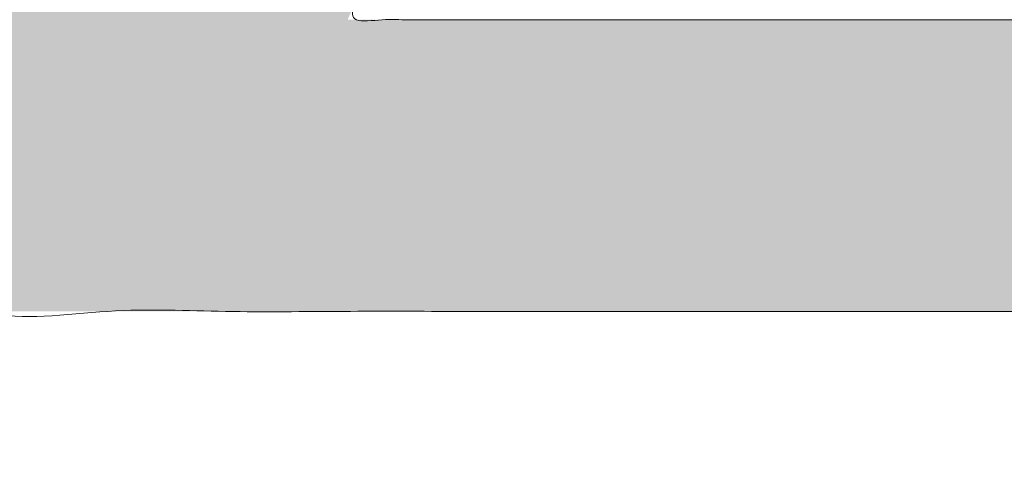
# Model space of a CAD drawing. Header units: inches. Extents: x -416 to -272, y -73 to 47.
# Tile 116 of 206: x -334.312 to -333.148, y -23.25 to -22.729. Entities that reach past the tile are written whole.
import ezdxf

# ---------------------------------------------------------------- set-up
doc = ezdxf.new("R2010")
doc.units = ezdxf.units.IN
doc.header["$LTSCALE"] = 32
doc.header["$MEASUREMENT"] = 0
doc.linetypes.add('Dash Style-1', pattern=[0.083328, 0.041656, -0.041672])
for name, color, linetype, lineweight in [('Black', 7, 'Continuous', 18), ('DashLine', 7, 'Continuous', 13), ('DashLineFill', 7, 'Dash Style-1', 13), ('Drawing', 7, 'Continuous', 18), ('Metal-DeskStructure', 7, 'Continuous', 13), ('None', 7, 'Continuous', 18), ('Plastic-BracketCover', 7, 'Continuous', 13), ('SolidLine', 7, 'Continuous', 15), ('Wood_1-H', 7, 'Continuous', 13)]:
    doc.layers.add(name, color=color, linetype=linetype, lineweight=lineweight)
pattern_1 = [(45, (0, 0), (-1.61301565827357, 1.935715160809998), []), (45, (-1.0608, 1.0608), (-0.4723460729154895, 0.4167612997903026), [])]

# ---------------------------------------------------------------- blocks, each defined once
blk = doc.blocks.new('Group-45')
at = {"layer": 'Plastic-BracketCover', "color": 7}
blk.add_open_spline([(1.53112660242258, -0.7109774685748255), (1.538508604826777, -0.7109774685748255), (1.552349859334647, -0.7137457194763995), (1.555118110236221, -0.7220504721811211), (1.555118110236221, -0.841083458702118), (1.555118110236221, -0.9601164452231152), (1.553272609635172, -0.9638074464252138), (1.547736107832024, -0.9674984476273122), (1.538508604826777, -0.9693439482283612), (1.525590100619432, -0.9693439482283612), (1.516362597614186, -0.9674984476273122), (1.510826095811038, -0.965652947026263), (1.50713509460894, -0.9601164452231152), (1.50713509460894, -0.9112115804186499), (1.50713509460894, -0.864152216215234), (1.337351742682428, -0.864152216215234), (1.167568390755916, -0.864152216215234), (1.193404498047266, -0.9075205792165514), (1.219240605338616, -0.9508889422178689), (1.221086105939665, -0.9564254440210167), (1.222931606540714, -0.965652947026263), (1.219240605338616, -0.9693439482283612), (1.20816760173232, -0.9711894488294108), (1.195712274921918, -0.9711894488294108), (1.186023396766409, -0.9711894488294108), (1.180486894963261, -0.9693439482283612), (1.176795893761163, -0.965652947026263), (1.174950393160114, -0.9619619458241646), (1.141731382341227, -0.9102888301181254), (1.10851237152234, -0.8586157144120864), (1.106666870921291, -0.8567702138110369), (1.106666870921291, -0.8530792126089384), (1.104821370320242, -0.8475427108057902), (1.104821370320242, -0.8304718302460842), (1.104821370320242, -0.8124781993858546), (1.10851237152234, -0.8069416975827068), (1.112203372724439, -0.8050961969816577), (1.310591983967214, -0.8050961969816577), (1.50713509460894, -0.8050961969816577), (1.50713509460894, -0.7644960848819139), (1.50713509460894, -0.7202049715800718), (1.510826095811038, -0.7165139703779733), (1.516362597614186, -0.7128229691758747), (1.525590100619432, -0.7109774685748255), (1.53112660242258, -0.7109774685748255)], degree=2, knots=[0, 0, 0, 0.002610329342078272, 0.007830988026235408, 0.01044131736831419, 0.1761946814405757, 0.1788050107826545, 0.181415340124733, 0.1840256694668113, 0.1866359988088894, 0.1885937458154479, 0.1905514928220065, 0.192509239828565, 0.1944669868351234, 0.2443885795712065, 0.2443885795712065, 0.4244984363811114, 0.4244984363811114, 0.4780496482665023, 0.4780496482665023, 0.4842405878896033, 0.4904315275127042, 0.4966224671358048, 0.5028134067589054, 0.5070707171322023, 0.5109409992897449, 0.5148112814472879, 0.5186815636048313, 0.5186815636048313, 0.5762947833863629, 0.5762947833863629, 0.5787425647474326, 0.5811903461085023, 0.5836381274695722, 0.5902471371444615, 0.5931844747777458, 0.5961218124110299, 0.5990591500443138, 0.9118813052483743, 0.9118813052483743, 0.9765012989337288, 0.9823759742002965, 0.9882506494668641, 0.9941253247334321, 1, 1, 1], dxfattribs=at)
blk = doc.blocks.new('1BRPFY-Leg_Plate (2D)')
at = {"layer": 'DashLineFill', "linetype": 'Continuous', "lineweight": 13}
h = blk.add_hatch(dxfattribs=at)
h.set_pattern_fill('Steel', color=253, style=0, pattern_type=2)
h.set_pattern_definition(pattern_1)
edge = h.paths.add_edge_path()
edge.add_arc((-1.704724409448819, 1.704724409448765), 0.1259842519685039, 90, 180, ccw=False)
edge.add_line((-1.704724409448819, 1.830708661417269), (1.704724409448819, 1.830708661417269))
edge.add_arc((1.704724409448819, 1.704724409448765), 0.1259842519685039, 0, 90, ccw=False)
edge.add_line((1.830708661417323, 1.704724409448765), (1.830708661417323, -1.704724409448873))
edge.add_arc((1.704724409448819, -1.704724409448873), 0.125984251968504, -89.99999999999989, 1.1368683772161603e-13, ccw=False)
edge.add_line((1.704724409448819, -1.830708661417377), (-1.704724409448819, -1.830708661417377))
edge.add_arc((-1.704724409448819, -1.704724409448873), 0.125984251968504, 180, 269.99999999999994, ccw=False)
edge.add_line((-1.830708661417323, -1.704724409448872), (-1.830708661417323, 1.704724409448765))
at = {"layer": 'SolidLine', "flags": 128}
blk.add_lwpolyline([(1.279527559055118, -1.118110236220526), (1.295349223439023, -1.118887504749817), (1.31101851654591, -1.121211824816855), (1.326384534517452, -1.125060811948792), (1.341299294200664, -1.130397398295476), (1.355619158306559, -1.137170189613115), (1.369206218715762, -1.145313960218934), (1.381929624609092, -1.154750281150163), (1.393666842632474, -1.165388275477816), (1.404304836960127, -1.177125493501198), (1.413741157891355, -1.189848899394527), (1.421884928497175, -1.203435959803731), (1.428657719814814, -1.217755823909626), (1.433994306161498, -1.232670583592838), (1.437843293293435, -1.24803660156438), (1.440167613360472, -1.263705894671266), (1.440944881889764, -1.279527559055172), (1.440167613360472, -1.295349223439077), (1.437843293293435, -1.311018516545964), (1.433994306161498, -1.326384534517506), (1.428657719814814, -1.341299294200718), (1.421884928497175, -1.355619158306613), (1.413741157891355, -1.369206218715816), (1.404304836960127, -1.381929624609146), (1.393666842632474, -1.393666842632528), (1.381929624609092, -1.404304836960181), (1.369206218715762, -1.413741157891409), (1.355619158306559, -1.421884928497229), (1.341299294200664, -1.428657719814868), (1.326384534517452, -1.433994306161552), (1.31101851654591, -1.437843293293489), (1.295349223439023, -1.440167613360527), (1.279527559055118, -1.440944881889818), (1.263705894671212, -1.440167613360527), (1.248036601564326, -1.437843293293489), (1.232670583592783, -1.433994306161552), (1.217755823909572, -1.428657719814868), (1.203435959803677, -1.421884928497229), (1.189848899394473, -1.413741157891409), (1.177125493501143, -1.404304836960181), (1.165388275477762, -1.393666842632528), (1.154750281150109, -1.381929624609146), (1.14531396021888, -1.369206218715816), (1.137170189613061, -1.355619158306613), (1.130397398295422, -1.341299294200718), (1.125060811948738, -1.326384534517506), (1.121211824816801, -1.311018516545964), (1.118887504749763, -1.295349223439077), (1.118110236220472, -1.279527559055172), (1.118887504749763, -1.263705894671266), (1.121211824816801, -1.24803660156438), (1.125060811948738, -1.232670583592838), (1.130397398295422, -1.217755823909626), (1.137170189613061, -1.203435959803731), (1.14531396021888, -1.189848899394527), (1.154750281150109, -1.177125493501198), (1.165388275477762, -1.165388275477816), (1.177125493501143, -1.154750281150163), (1.189848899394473, -1.145313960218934), (1.203435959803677, -1.137170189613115), (1.217755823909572, -1.130397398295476), (1.232670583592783, -1.125060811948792), (1.248036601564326, -1.121211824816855), (1.263705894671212, -1.118887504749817)], close=True, dxfattribs=at)
at = {"layer": 'Plastic-BracketCover', "color": 7}
blk.add_blockref('Group-45', (0, 0), dxfattribs=at)
blk = doc.blocks.new('1BRPX8-Util_Bkt_Lg-F (2D)')
at = {"layer": 'DashLineFill', "linetype": 'Continuous', "lineweight": 13}
h = blk.add_hatch(dxfattribs=at)
h.set_pattern_fill('Steel', color=253, style=0, pattern_type=2)
h.set_pattern_definition(pattern_1)
edge = h.paths.add_edge_path()
edge.add_line((-4.468503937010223, 7.539370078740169), (-2.421259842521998, 7.539370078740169))
edge.add_line((-2.421259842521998, 7.539370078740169), (-2.421259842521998, 7.917322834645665))
edge.add_arc((-2.303149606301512, 7.91732283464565), 0.1181102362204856, 90.0000000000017, 179.9999999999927, ccw=False)
edge.add_line((-2.303149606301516, 8.035433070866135), (2.303149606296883, 8.035433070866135))
edge.add_arc((2.30314960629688, 7.917322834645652), 0.1181102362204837, 6.423306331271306e-12, 89.99999999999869, ccw=False)
edge.add_line((2.421259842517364, 7.917322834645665), (2.421259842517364, 7.539370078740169))
edge.add_line((2.421259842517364, 7.539370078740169), (4.46850393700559, 7.539370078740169))
edge.add_line((4.46850393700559, 7.539370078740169), (4.46850393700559, 7.405511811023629))
edge.add_line((4.46850393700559, 7.405511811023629), (3.129921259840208, 7.405511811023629))
edge.add_line((3.129921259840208, 7.405511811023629), (3.129921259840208, -2.011811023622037))
edge.add_line((3.129921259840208, -2.011811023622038), (4.46850393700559, -2.011811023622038))
edge.add_line((4.46850393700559, -2.011811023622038), (4.46850393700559, -2.145669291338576))
edge.add_line((4.46850393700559, -2.145669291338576), (2.421259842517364, -2.145669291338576))
edge.add_line((2.421259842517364, -2.145669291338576), (2.421259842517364, -2.523622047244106))
edge.add_arc((2.303149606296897, -2.523622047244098), 0.1181102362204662, 269.9999999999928, 359.9999999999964, ccw=False)
edge.add_line((2.303149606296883, -2.641732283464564), (-2.303149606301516, -2.641732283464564))
edge.add_arc((-2.303149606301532, -2.523622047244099), 0.1181102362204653, 180.0000000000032, 270.0000000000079, ccw=False)
edge.add_line((-2.421259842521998, -2.523622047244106), (-2.421259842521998, -2.145669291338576))
edge.add_line((-2.421259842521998, -2.145669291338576), (-4.468503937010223, -2.145669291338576))
edge.add_line((-4.468503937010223, -2.145669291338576), (-4.468503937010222, -2.011811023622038))
edge.add_line((-4.468503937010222, -2.011811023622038), (-3.129921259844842, -2.011811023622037))
edge.add_line((-3.129921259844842, -2.011811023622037), (-3.129921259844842, 7.405511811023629))
edge.add_line((-3.129921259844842, 7.405511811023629), (-4.468503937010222, 7.405511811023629))
edge.add_line((-4.468503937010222, 7.405511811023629), (-4.468503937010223, 7.539370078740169))
at = {"layer": 'SolidLine', "flags": 128}
blk.add_lwpolyline([(1.107956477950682, -0.9260260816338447), (1.085114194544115, -0.9641361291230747), (1.058646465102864, -0.999823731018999), (1.02880818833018, -1.032745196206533), (0.995886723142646, -1.062583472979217), (0.9601991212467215, -1.089051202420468), (0.9220890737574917, -1.111893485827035), (0.881923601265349, -1.13089033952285), (0.8400895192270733, -1.145858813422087), (0.7969897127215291, -1.156654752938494), (0.7530392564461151, -1.163174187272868), (0.7086614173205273, -1.165354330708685), (0.6642835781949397, -1.163174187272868), (0.6203331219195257, -1.156654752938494), (0.5772333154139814, -1.145858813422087), (0.5353992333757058, -1.13089033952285), (0.4952337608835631, -1.111893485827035), (0.4571237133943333, -1.089051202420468), (0.4214361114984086, -1.062583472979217), (0.3885146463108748, -1.032745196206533)], dxfattribs=at)
blk.add_lwpolyline([(1.279527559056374, -1.154964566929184), (1.292122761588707, -1.155583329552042), (1.304596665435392, -1.157433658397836), (1.316829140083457, -1.16049773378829), (1.32870238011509, -1.164746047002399), (1.340102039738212, -1.170137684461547), (1.350918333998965, -1.176620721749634), (1.361047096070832, -1.184132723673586), (1.370390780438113, -1.192601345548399), (1.378859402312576, -1.201945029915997), (1.38637140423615, -1.212073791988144), (1.392854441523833, -1.22289008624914), (1.398246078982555, -1.234289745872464), (1.40249439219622, -1.246162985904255), (1.405558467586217, -1.258395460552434), (1.407408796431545, -1.270869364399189), (1.408027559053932, -1.283464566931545), (1.407408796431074, -1.296059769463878), (1.40555846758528, -1.308533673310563), (1.402494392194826, -1.320766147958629), (1.398246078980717, -1.332639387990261), (1.392854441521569, -1.344039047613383), (1.386371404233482, -1.354855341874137), (1.37885940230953, -1.364984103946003), (1.370390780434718, -1.374327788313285), (1.361047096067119, -1.382796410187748), (1.350918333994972, -1.390308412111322), (1.340102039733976, -1.396791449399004), (1.328702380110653, -1.402183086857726), (1.316829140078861, -1.406431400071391), (1.304596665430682, -1.409495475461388), (1.292122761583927, -1.411345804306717), (1.279527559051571, -1.411964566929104), (1.266932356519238, -1.411345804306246), (1.254458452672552, -1.409495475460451), (1.242225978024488, -1.406431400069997), (1.230352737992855, -1.402183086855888), (1.218953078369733, -1.39679144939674), (1.208136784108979, -1.390308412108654), (1.198008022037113, -1.382796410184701), (1.188664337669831, -1.374327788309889), (1.180195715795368, -1.364984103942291), (1.172683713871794, -1.354855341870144), (1.166200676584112, -1.344039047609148), (1.16080903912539, -1.332639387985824), (1.156560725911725, -1.320766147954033), (1.153496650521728, -1.308533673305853), (1.151646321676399, -1.296059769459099), (1.151027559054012, -1.283464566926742), (1.15164632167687, -1.27086936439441), (1.153496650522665, -1.258395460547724), (1.156560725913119, -1.246162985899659), (1.160809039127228, -1.234289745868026), (1.166200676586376, -1.222890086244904), (1.172683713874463, -1.21207379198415), (1.180195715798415, -1.201945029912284), (1.188664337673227, -1.192601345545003), (1.198008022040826, -1.18413272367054), (1.208136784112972, -1.176620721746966), (1.218953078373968, -1.170137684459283), (1.230352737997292, -1.164746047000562), (1.242225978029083, -1.160497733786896), (1.254458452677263, -1.157433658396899), (1.266932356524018, -1.155583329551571)], close=True, dxfattribs=at)
blk = doc.blocks.new('Slate-LegBrace (2D)')
at = {"layer": 'DashLineFill', "linetype": 'Continuous', "lineweight": 13}
h = blk.add_hatch(dxfattribs=at)
h.set_pattern_fill('Steel', color=253, style=0, pattern_type=2)
h.set_pattern_definition(pattern_1)
edge = h.paths.add_edge_path()
edge.add_line((-2.199587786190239, -0.1351515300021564), (-1.374775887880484, -0.1351515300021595))
edge.add_arc((3.774758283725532e-15, -0.01355418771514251), 1.380142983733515, 185.0545920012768, 354.9454079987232)
edge.add_line((1.374775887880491, -0.13515153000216), (2.199718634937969, -0.1351515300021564))
edge.add_arc((6.542437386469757e-05, -0.01705725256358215), 2.202821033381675, 183.0731271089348, 356.92687289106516, ccw=False)
h = blk.add_hatch(dxfattribs=at)
h.set_pattern_fill('Steel', color=253, style=0, pattern_type=2)
h.set_pattern_definition(pattern_1)
edge = h.paths.add_edge_path()
edge.add_line((2.191696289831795, -0.2375138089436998), (1.463739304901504, -0.2375137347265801))
edge.add_arc((-6.542437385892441e-05, -0.01704129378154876), 1.480314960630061, 188.5652811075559, 351.4347188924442, ccw=False)
edge.add_line((-1.463870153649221, -0.2375137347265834), (-2.191827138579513, -0.2375138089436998))
edge.add_line((-2.191827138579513, -0.2375138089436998), (-2.199718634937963, -0.1351515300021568))
edge.add_line((-2.199718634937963, -0.1351515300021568), (-1.374775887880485, -0.1351515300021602))
edge.add_arc((2.886579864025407e-15, -0.01355418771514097), 1.380142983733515, 185.0545920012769, 354.9454079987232)
edge.add_line((1.37477588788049, -0.1351515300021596), (2.199587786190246, -0.1351515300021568))
edge.add_line((2.199587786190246, -0.1351515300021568), (2.191696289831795, -0.2375138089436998))
at = {"layer": 'DashLineFill', "flags": 128}
for points in [[(2.191696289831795, -0.2375138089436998), (1.463739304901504, -0.2375137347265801, -0.860662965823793), (-1.463870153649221, -0.2375137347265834), (-2.191827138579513, -0.2375138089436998), (-2.199718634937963, -0.1351515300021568), (-1.374775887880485, -0.1351515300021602, 0.9154551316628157), (1.37477588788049, -0.1351515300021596), (2.199587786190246, -0.1351515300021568)], [(-2.199587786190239, -0.1351515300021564), (-1.374775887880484, -0.1351515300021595, 0.9154551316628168), (1.374775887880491, -0.13515153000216), (2.199718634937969, -0.1351515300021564, -0.9477524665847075)]]:
    blk.add_lwpolyline(points, format="xyb", close=True, dxfattribs=at)
blk = doc.blocks.new('TLLegSleeve (2D)')
at = {"layer": 'DashLineFill', "linetype": 'Continuous', "lineweight": 13}
h = blk.add_hatch(dxfattribs=at)
h.set_pattern_fill('Steel', color=253, style=0, pattern_type=2)
h.set_pattern_definition(pattern_1)
edge = h.paths.add_edge_path()
edge.add_line((1.08267716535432, 1.402343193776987), (1.08267716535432, 2.913385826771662))
edge.add_arc((-1.707523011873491e-13, 2.913385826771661), 1.08267716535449, 4.479377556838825e-14, 180)
edge.add_line((-1.082677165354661, 2.913385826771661), (-1.08267716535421, 1.402343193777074))
edge.add_arc((-1.332267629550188e-15, 2.886579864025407e-15), 1.771653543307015, 127.6698869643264, 412.330113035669)
edge.add_line((1.08267716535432, 1.402343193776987), (1.08267716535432, 1.402343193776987))
edge = h.paths.add_edge_path()
edge.add_arc((1.665334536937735e-15, 2.91338582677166), 0.7480314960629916, 0, 180, ccw=False)
edge.add_arc((1.665334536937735e-15, 2.91338582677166), 0.7480314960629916, 180, 360, ccw=False)
edge = h.paths.add_edge_path()
edge.add_arc((-1.723066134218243e-13, 9.149983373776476e-17), 1.437007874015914, 0, 180, ccw=False)
edge.add_arc((-1.723066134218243e-13, 5.70119602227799e-16), 1.437007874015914, 180, 360, ccw=False)
at = {"layer": 'DashLine', "color": 8, "flags": 128}
blk.add_lwpolyline([(0.6327836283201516, 1.527674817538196), (0.7794749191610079, 1.458295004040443), (0.9186594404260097, 1.374871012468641), (1.048996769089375, 1.278206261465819), (1.169231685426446, 1.169231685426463), (1.278206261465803, 1.048996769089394), (1.374871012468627, 0.9186594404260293), (1.458295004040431, 0.7794749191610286), (1.527674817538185, 0.6327836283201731), (1.582342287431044, 0.4799982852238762), (1.621770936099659, 0.3225902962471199), (1.64558104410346, 0.1620755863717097), (1.653543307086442, 1.118599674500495e-14), (1.645581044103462, -0.1620755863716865), (1.621770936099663, -0.3225902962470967), (1.582342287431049, -0.4799982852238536), (1.527674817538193, -0.6327836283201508), (1.45829500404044, -0.7794749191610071), (1.374871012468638, -0.9186594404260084), (1.278206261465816, -1.048996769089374), (1.169231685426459, -1.169231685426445), (1.048996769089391, -1.278206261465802), (0.918659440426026, -1.374871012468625), (0.7794749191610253, -1.458295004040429)], dxfattribs=at)
at = {"layer": 'DashLineFill', "flags": 128}
for points in [[(1.08267716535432, 1.402343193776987), (1.08267716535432, 2.913385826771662, 0.9999999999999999), (-1.082677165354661, 2.913385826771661), (-1.08267716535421, 1.402343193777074, 2.931618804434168), (1.08267716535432, 1.402343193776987)], [(-1.437007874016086, 3.308097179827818e-16, -0.9999999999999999), (1.437007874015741, 3.308097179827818e-16, -0.9999999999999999)]]:
    blk.add_lwpolyline(points, format="xyb", close=True, dxfattribs=at)
blk = doc.blocks.new('Group-47')
at = {"layer": 'SolidLine', "flags": 128}
blk.add_lwpolyline([(7.34251968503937, -8.30708661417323, -0.414213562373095), (9.05511811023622, -6.594488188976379, -0.414213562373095), (10.76771653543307, -8.30708661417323, -0.414213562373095), (9.05511811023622, -10.01968503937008, -0.414213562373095)], format="xyb", close=True, dxfattribs=at)
at = {"layer": 'Wood_1-H', "color": 7}
for name in ['1BRPX8-Util_Bkt_Lg-F (2D)', 'TLLegSleeve (2D)', 'Slate-LegBrace (2D)', '1BRPFY-Leg_Plate (2D)']:
    blk.add_blockref(name, (9.05511811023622, -8.30708661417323), dxfattribs=at)
blk = doc.blocks.new('TL14_lower_leg (2D)')
at = {"layer": 'DashLine', "flags": 128}
blk.add_lwpolyline([(1.371317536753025, 0.1350629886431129), (1.377952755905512, 1.783045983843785e-14), (1.371317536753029, -0.1350629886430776), (1.351475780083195, -0.2688252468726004), (1.318618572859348, -0.3999985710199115), (1.27306234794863, -0.5273196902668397), (1.215245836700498, -0.6495624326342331), (1.145725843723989, -0.7655495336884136), (1.065171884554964, -0.8741639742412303), (0.9743597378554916, -0.9743597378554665), (0.8741639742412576, -1.065171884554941), (0.7655495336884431, -1.14572584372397), (0.6495624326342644, -1.215245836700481), (0.5273196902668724, -1.273062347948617), (0.3999985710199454, -1.318618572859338)], dxfattribs=at)
blk = doc.blocks.new('Group-50')
at = {"layer": 'DashLineFill', "linetype": 'Continuous', "lineweight": 13}
h = blk.add_hatch(dxfattribs=at)
h.set_pattern_fill('Steel', color=253, style=0, pattern_type=2)
h.set_pattern_definition(pattern_1)
h.paths.add_polyline_path([(-2.066929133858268, 1.397637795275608), (2.066929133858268, 1.397637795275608), (2.066929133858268, 0.1377952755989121), (2.106299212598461, 0.1377952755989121), (2.106299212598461, -0.1377952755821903), (2.066929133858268, -0.1377952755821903), (2.066929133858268, -5.275590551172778), (2.106299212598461, -5.275590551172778), (2.106299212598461, -5.55118110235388), (2.066929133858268, -5.55118110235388), (2.066929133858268, -5.82677165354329), (-2.066929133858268, -5.82677165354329), (-2.066929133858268, -5.55118110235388), (-2.106299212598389, -5.55118110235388), (-2.106299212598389, -5.275590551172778), (-2.066929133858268, -5.275590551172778), (-2.066929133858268, -0.1377952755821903), (-2.106299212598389, -0.1377952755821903), (-2.106299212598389, 0.1377952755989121), (-2.066929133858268, 0.1377952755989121)])
blk = doc.blocks.new('TL14_upper_leg (2D)')
at = {"layer": 'DashLine', "flags": 128}
blk.add_lwpolyline([(1.214595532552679, 0.1196272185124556), (1.22047244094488, 7.47323834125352e-17), (1.214595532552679, -0.1196272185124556), (1.197021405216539, -0.2381023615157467), (1.167919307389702, -0.3542844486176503), (1.127569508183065, -0.467054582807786), (1.076360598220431, -0.5753267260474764), (1.01478574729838, -0.6780581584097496), (0.9434379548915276, -0.7742595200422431), (0.8630043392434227, -0.8630043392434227), (0.7742595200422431, -0.9434379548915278), (0.6780581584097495, -1.01478574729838), (0.5753267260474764, -1.076360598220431), (0.4670545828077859, -1.127569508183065)], dxfattribs=at)
at = {"layer": 'DashLine', "color": 7}
blk.add_blockref('Group-50', (0, 0), dxfattribs=at)
blk = doc.blocks.new('1BRPT9-Bracket (2D)')
at = {"layer": 'DashLineFill', "linetype": 'Continuous', "lineweight": 13}
h = blk.add_hatch(dxfattribs=at)
h.set_pattern_fill('Steel', color=253, style=0, pattern_type=2)
h.set_pattern_definition(pattern_1)
edge = h.paths.add_edge_path()
edge.add_line((-2.32206875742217, -8.74015748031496), (-2.32206875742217, 8.740157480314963))
edge.add_line((-2.32206875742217, 8.740157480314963), (1.677931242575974, 8.740157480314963))
edge.add_arc((1.677931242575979, 8.488188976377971), 0.2519685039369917, -3.979039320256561e-12, 90.0000000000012, ccw=False)
edge.add_line((1.929899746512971, 8.488188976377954), (1.929899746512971, 7.480314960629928))
edge.add_line((1.929899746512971, 7.480314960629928), (2.323600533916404, 7.461135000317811))
edge.add_line((2.323600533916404, 7.461135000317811), (2.323600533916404, -7.480314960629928))
edge.add_line((2.323600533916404, -7.480314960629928), (1.929899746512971, -7.480314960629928))
edge.add_line((1.929899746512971, -7.480314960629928), (1.929899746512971, -8.488188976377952))
edge.add_arc((1.677931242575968, -8.488188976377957), 0.2519685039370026, -90.00000000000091, 1.0800249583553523e-12, ccw=False)
edge.add_line((1.677931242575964, -8.74015748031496), (-2.32206875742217, -8.74015748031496))
blk = doc.blocks.new('Group-72')
at = {"layer": 'Metal-DeskStructure', "linetype": 'Continuous', "lineweight": 0, "true_color": 0xff0000}
blk.add_hatch(color=1, dxfattribs=at).paths.add_polyline_path([(1.987219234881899, -0.9301181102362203), (1.987219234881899, -1.274606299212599), (0.4025735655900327, -1.274606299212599), (0.4023214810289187, -1.244883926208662), (0.4031795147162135, -1.21546436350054), (0.4051476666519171, -1.186347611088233), (0.4082259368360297, -1.15753366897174), (0.4124143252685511, -1.129022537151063), (0.4177128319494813, -1.1008142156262), (0.4241214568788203, -1.072908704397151), (0.4316402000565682, -1.045306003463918), (0.4455088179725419, -1.000302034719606), (0.4612781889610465, -0.9557186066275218), (0.4789483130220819, -0.9115557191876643), (0.4985191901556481, -0.8678133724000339), (0.5199908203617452, -0.8244915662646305), (0.543363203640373, -0.7815903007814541), (0.5686363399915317, -0.7391095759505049), (0.5958102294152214, -0.6970493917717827), (0.6262305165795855, -0.6545855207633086), (0.6612428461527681, -0.6108937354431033), (0.7008472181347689, -0.5659740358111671), (0.7450436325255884, -0.5198264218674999), (0.793832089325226, -0.4724508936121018), (0.847212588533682, -0.4238474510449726), (0.9051851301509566, -0.3740160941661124), (0.9677497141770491, -0.3229568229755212), (1.064241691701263, -0.2345473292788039), (1.152407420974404, -0.1517895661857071), (1.232246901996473, -0.07468353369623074), (1.303760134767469, -0.003229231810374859), (1.366947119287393, 0.06257333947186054), (1.421807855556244, 0.1227241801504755), (1.468342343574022, 0.1772232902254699), (1.506550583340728, 0.2260706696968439), (1.538467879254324, 0.2720417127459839), (1.566129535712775, 0.3179118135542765), (1.589535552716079, 0.3636809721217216), (1.608685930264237, 0.4093491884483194), (1.623580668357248, 0.4549164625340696), (1.634219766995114, 0.5003827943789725), (1.640603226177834, 0.5457481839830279), (1.642731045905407, 0.5910126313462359), (1.640973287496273, 0.6332243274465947), (1.635700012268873, 0.6737371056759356), (1.626911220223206, 0.7125509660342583), (1.614606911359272, 0.7496659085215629), (1.598787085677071, 0.7850819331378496), (1.579451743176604, 0.8187990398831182), (1.556600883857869, 0.8508172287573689), (1.530234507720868, 0.8811364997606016), (1.501059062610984, 0.9087644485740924), (1.469780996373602, 0.9327086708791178), (1.436400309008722, 0.9529691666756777), (1.400917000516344, 0.9695459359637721), (1.363331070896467, 0.9824389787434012), (1.323642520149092, 0.991648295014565), (1.281851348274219, 0.9971738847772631), (1.237957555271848, 0.9990157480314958), (1.191254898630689, 0.9970140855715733), (1.146957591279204, 0.9910090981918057), (1.105065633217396, 0.981000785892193), (1.065579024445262, 0.9669891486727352), (1.028497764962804, 0.9489741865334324), (0.993821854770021, 0.9269558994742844), (0.9615512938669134, 0.9009342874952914), (0.9316860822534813, 0.8709093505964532), (0.9047981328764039, 0.837352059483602), (0.8814593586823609, 0.8007333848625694), (0.8616697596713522, 0.7610533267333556), (0.8454293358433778, 0.7183118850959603), (0.8327380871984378, 0.6725090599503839), (0.8235960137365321, 0.6236448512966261), (0.8180031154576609, 0.571719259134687), (0.8159593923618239, 0.5167322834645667), (0.4714712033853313, 0.5856299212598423), (0.4819337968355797, 0.6671096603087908), (0.4977117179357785, 0.7436104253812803), (0.5188049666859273, 0.8151322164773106), (0.5452135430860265, 0.8816750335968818), (0.5769374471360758, 0.943238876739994), (0.6139766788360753, 0.9998237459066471), (0.656331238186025, 1.051429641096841), (0.7040011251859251, 1.098056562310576), (0.7564817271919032, 1.139435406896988), (0.8132684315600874, 1.175297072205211), (0.874361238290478, 1.205641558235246), (0.9397601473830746, 1.230468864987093), (1.009465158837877, 1.249778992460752), (1.083476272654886, 1.263571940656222), (1.161793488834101, 1.271847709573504), (1.244416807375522, 1.274606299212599), (1.328024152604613, 1.271486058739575), (1.407140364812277, 1.262125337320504), (1.481765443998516, 1.246524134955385), (1.551899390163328, 1.22468245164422), (1.617542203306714, 1.196600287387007), (1.678693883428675, 1.162277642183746), (1.735354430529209, 1.121714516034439), (1.787523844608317, 1.074910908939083), (1.834327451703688, 1.023481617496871), (1.874890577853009, 0.9690414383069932), (1.909213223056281, 0.9115903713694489), (1.937295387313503, 0.8511284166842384), (1.959137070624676, 0.7876555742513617), (1.9747382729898, 0.7211718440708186), (1.984098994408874, 0.6516772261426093), (1.987219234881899, 0.5791717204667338), (1.986294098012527, 0.5418296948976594), (1.983518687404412, 0.5046222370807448), (1.978893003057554, 0.4675493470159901), (1.972417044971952, 0.4306110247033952), (1.964090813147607, 0.3938072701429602), (1.953914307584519, 0.357138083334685), (1.941887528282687, 0.3206034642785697), (1.928010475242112, 0.2842034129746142), (1.911980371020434, 0.2476351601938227), (1.893494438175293, 0.2105959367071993), (1.87255267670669, 0.173085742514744), (1.849155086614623, 0.1351045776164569), (1.823301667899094, 0.09665244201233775), (1.794992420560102, 0.05772933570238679), (1.764227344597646, 0.0183352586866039), (1.731006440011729, -0.02152978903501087), (1.694017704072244, -0.06341332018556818), (1.651949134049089, -0.1088628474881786), (1.604800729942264, -0.1578783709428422), (1.552572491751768, -0.210459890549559), (1.495264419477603, -0.2666074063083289), (1.432876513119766, -0.3263209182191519), (1.365408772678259, -0.3896004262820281), (1.292861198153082, -0.4564459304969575), (1.229909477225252, -0.5112058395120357), (1.173467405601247, -0.5613736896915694), (1.123534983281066, -0.6069494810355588), (1.080112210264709, -0.6479332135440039), (1.043199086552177, -0.6843248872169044), (1.012795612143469, -0.7161245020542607), (0.9889017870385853, -0.7433320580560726), (0.9715176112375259, -0.76594755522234), (0.9576994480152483, -0.7862922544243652), (0.9445036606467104, -0.8066874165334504), (0.9319302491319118, -0.8271330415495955), (0.9199792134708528, -0.8476291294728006), (0.9086505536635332, -0.8681756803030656), (0.8979442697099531, -0.8887726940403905), (0.8878603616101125, -0.9094201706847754), (0.8783988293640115, -0.9301181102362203)])
at = {"layer": 'Metal-DeskStructure', "color": 7}
blk.add_open_spline([(1.987219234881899, -0.9301181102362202), (1.987219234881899, -1.102362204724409), (1.987219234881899, -1.274606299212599), (1.194896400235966, -1.274606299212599), (0.4025735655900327, -1.274606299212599), (0.399344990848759, -1.155111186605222), (0.4316402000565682, -1.045306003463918), (0.4833131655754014, -0.8644490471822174), (0.7083072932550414, -0.529649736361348), (0.9677497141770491, -0.3229568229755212), (1.370370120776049, 0.04198461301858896), (1.642731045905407, 0.4101567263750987), (1.642731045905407, 0.7632572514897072), (1.417737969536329, 0.9990157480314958), (1.04633623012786, 0.9990157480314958), (0.8170359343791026, 0.7428029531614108), (0.8159593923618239, 0.5167322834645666), (0.6437152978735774, 0.5511811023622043), (0.4714712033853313, 0.5856299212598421), (0.502690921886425, 0.9215068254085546), (0.9053113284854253, 1.274606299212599), (1.587828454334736, 1.274606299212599), (1.987219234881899, 0.8752155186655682), (1.987219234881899, 0.4295344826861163), (1.868801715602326, 0.138872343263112), (1.593211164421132, -0.1819319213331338), (1.292861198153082, -0.4564459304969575), (1.028035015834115, -0.6846696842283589), (0.915000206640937, -0.8472254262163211), (0.8783988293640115, -0.9301181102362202), (1.432809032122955, -0.9301181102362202), (1.987219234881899, -0.9301181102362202)], degree=2, knots=[0, 0, 0, 0.0212862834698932, 0.0212862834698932, 0.1192031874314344, 0.1192031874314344, 0.1339760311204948, 0.1339760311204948, 0.1582533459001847, 0.1825306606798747, 0.1825306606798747, 0.2223012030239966, 0.2620717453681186, 0.2999486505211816, 0.3378255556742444, 0.3781971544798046, 0.4185687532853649, 0.4185687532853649, 0.4499368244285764, 0.4499368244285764, 0.5101754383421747, 0.5704140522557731, 0.6314176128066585, 0.692421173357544, 0.7232558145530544, 0.7540904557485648, 0.7849250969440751, 0.7849250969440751, 0.8114174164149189, 0.8379097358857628, 0.8379097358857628, 1, 1, 1], dxfattribs=at)
blk = doc.blocks.new('SlateLegLocator-R2')
at = {"color": 255, "linetype": 'Dash Style-1', "lineweight": 5}
blk.add_wipeout([(-2.106299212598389, 1.3779527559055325), (2.10629921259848, 1.3779527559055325), (2.10629921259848, -5.807086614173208), (-2.106299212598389, -5.807086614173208)], dxfattribs=at).dxf.layer = 'Black'
at = {"layer": 'Metal-DeskStructure', "color": 7}
blk.add_blockref('Group-72', (0, 0), dxfattribs=at)
blk = doc.blocks.new('Group-74')
at = {"layer": 'None', "color": 7}
for name, p in [('1BRPT9-Bracket (2D)', (8.976377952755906, -12.00787401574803)), ('1BRPFY-Leg_Plate (2D)', (8.976377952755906, -8.30708661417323)), ('TL14_upper_leg (2D)', (8.976377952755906, -8.30708661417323)), ('TL14_lower_leg (2D)', (8.976377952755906, -8.30708661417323))]:
    blk.add_blockref(name, p, dxfattribs=at)
blk.add_blockref('SlateLegLocator-R2', (8.976377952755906, -8.30708661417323), dxfattribs=at)
blk = doc.blocks.new('Group-78')
at = {"layer": 'None'}
blk.add_blockref('Group-47', (0, 0), dxfattribs=at)
blk.add_blockref('Group-74', (0, 0), dxfattribs=at)
blk = doc.blocks.new('SL Credenza Desk (2D)')
at = {"layer": 'None'}
blk.add_blockref('Group-78', (0, 0), dxfattribs=at)
at = {"layer": 'Drawing', "color": 0, "flags": 1}
for tag in ['Catalog', 'Option1', 'Option2', 'Option3', 'Option4', 'Option5', 'Option6', 'Option7', 'Option8', 'Option9', 'Option10', 'Option11', 'Option12', 'FinishGroup', 'Discount', 'Tag', 'Custom', 'Item2', 'Item3', 'Item6', 'Item9', 'Item10', 'Item12', 'Item13', 'Item16', 'Item19', 'Item20', 'Item21', 'Item22', 'Item23', 'Item24', 'Item25', 'Item8', 'Item18', 'Item1', 'Item4', 'Item5', 'Item7', 'Item11', 'Item14', 'Item15', 'Item17']:
    blk.add_attdef(tag, (15.71916659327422, -28.99901361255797), '', height=0.007086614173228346, dxfattribs=at)
blk = doc.blocks.new('Group-79')
at = {"layer": 'Drawing'}
blk.add_blockref('SL Credenza Desk (2D)', (15.67979651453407, 1.485347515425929), dxfattribs=at)
at = {"layer": 'Drawing', "color": 0, "flags": 1}
for tag in ['Catalog', 'Option1', 'Option2', 'Option3', 'Option4', 'Option5', 'Option6', 'Option7', 'Option8', 'Option9', 'Option10', 'Option11', 'Option12', 'FinishGroup', 'Discount', 'Tag', 'Custom', 'Item2', 'Item3', 'Item6', 'Item9', 'Item10', 'Item12', 'Item13', 'Item16', 'Item19', 'Item20', 'Item21', 'Item22', 'Item23', 'Item24', 'Item25', 'Item8', 'Item18', 'Item1', 'Item4', 'Item5', 'Item7', 'Item11', 'Item14', 'Item15', 'Item17']:
    blk.add_attdef(tag, (15.71916659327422, -28.99901361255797), '', height=0.007086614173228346, dxfattribs=at)

msp = doc.modelspace()

# ---------------------------------------------------------------- block references
at = {"layer": 'Drawing', "color": 7}
msp.add_blockref('Group-79', (-359.4593240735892, -14.97747349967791), dxfattribs=at)

doc.saveas('drawing.dxf')
